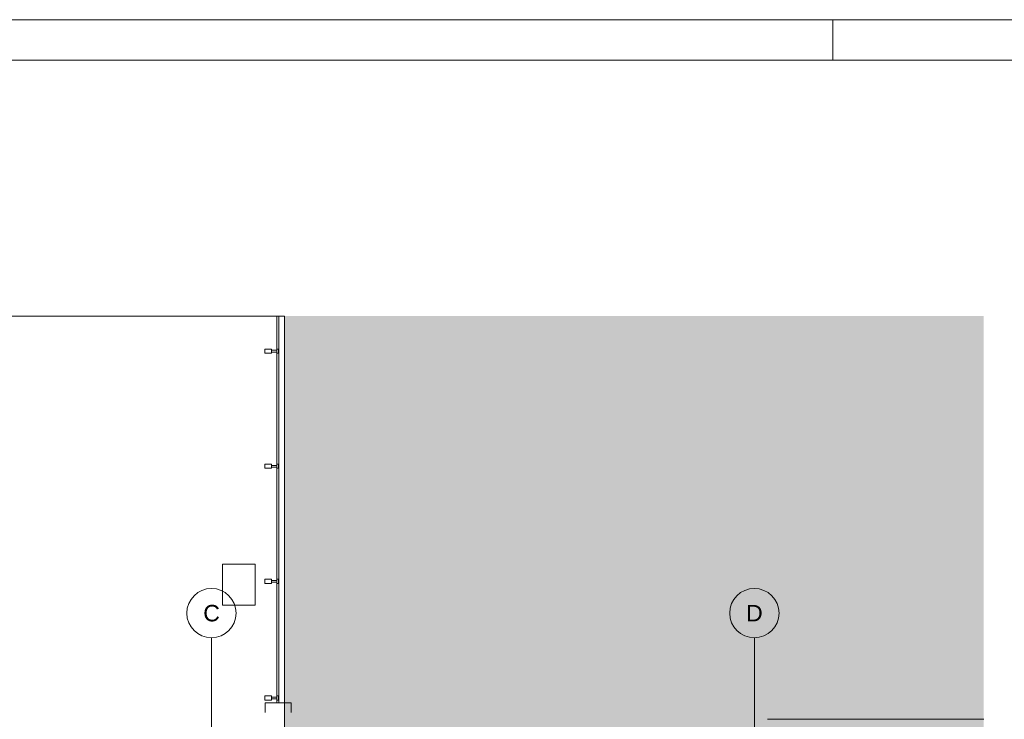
# Paper-space layout 'A-48 WYKOŃCZENIA ŚCIAN - PIĘTRO 3' of a CAD drawing. Header units: millimetres. Extents: x 0 to 500, y 0 to 350.
# Tile 12 of 17: x 221 to 341, y 265 to 350. Entities that reach past the tile are written whole.
import ezdxf
from ezdxf.xclip import XClip

# ---------------------------------------------------------------- set-up
doc = ezdxf.new("R2010")
doc.units = ezdxf.units.MM
doc.header["$MEASUREMENT"] = 0
doc.header["$XCLIPFRAME"] = 0
doc.linetypes.add('DASHDOTX2', pattern=[1000, 500, -250, 0, -250])
doc.linetypes.add('PRZERYWANA_DU_A', pattern=[550, 350, -200])
doc.layers.add('0_Nr_pióra__2', color=8, linetype='Continuous', lineweight=13)
doc.layers.add('A_podkład_Nr_pióra__2', color=8, linetype='Continuous', lineweight=13)
for name, color, linetype, lineweight, true_color in [('A_Arkusz_Nr_pióra__255', 7, 'Continuous', 15, 0x242424), ('A_osie_Nr_pióra__16', 7, 'Continuous', 5, 0x0f0f0f), ('A_osie_Nr_pióra__76', 7, 'Continuous', 5, 0x2d2d2d), ('A_ściany_Nr_pióra__19', 7, 'Continuous', 5, 0x191919)]:
    doc.layers.add(name, color=color, linetype=linetype, lineweight=lineweight, true_color=true_color)
doc.layers.add('A_podrys', color=7, linetype='Continuous')
doc.styles.add('STYL_AUTOMATYCZNY_1', font='arial.ttf')

# ---------------------------------------------------------------- blocks, each defined once
blk = doc.blocks.new('Rysunek_2_2', base_point=(-1530.84, -273.89))
at = {"linetype": 'Continuous', "lineweight": 0, "true_color": 0x484848}
blk.add_hatch(color=251, dxfattribs=at).paths.add_polyline_path([(338.35, 313.99), (253.35, 313.99), (253.35, 200.18), (338.35, 200.18)])
at = {"layer": '0_Nr_pióra__2', "color": 8, "linetype": 'PRZERYWANA_DU_A', "lineweight": 13, "flags": 128}
for points in [[(253.35, 313.99), (96.28, 313.99)], [(338.35, 200.18), (253.35, 200.18), (253.35, 313.99)]]:
    blk.add_lwpolyline(points, dxfattribs=at)
at = {"layer": 'A_osie_Nr_pióra__16', "color": 250, "linetype": 'DASHDOTX2', "lineweight": 5, "true_color": 0x0f0f0f}
for p, q in [((244.46, 254.64), (244.46, 274.89)), ((310.46, 254.64), (310.46, 274.89))]:
    blk.add_line(p, q, dxfattribs=at)
at = {"layer": 'A_osie_Nr_pióra__76', "color": 250, "linetype": 'Continuous', "lineweight": 5, "true_color": 0x2d2d2d}
for centre in [(244.46, 277.89), (310.46, 277.89)]:
    blk.add_circle(centre, 3, dxfattribs=at)
at = {"layer": 'A_podkład_Nr_pióra__2', "color": 8, "linetype": 'Continuous', "lineweight": 13}
for p, q in [((252.39, 313.99), (252.39, 267.01)), ((252.64, 267.01), (252.64, 313.99)), ((250.95, 309.47), (250.95, 309.98)), ((250.95, 309.98), (251.77, 309.98)), ((251.77, 309.47), (250.95, 309.47)), ((251.77, 309.98), (251.77, 309.47)), ((251.77, 309.83), (252.39, 309.83)), ((252.39, 309.62), (251.77, 309.62)), ((252.6, 309.98), (252.39, 309.98)), ((252.39, 309.47), (252.6, 309.47)), ((252.6, 309.47), (252.6, 309.98)), ((250.95, 295.49), (250.95, 296)), ((250.95, 296), (251.77, 296)), ((251.77, 296), (251.77, 295.49)), ((251.77, 295.85), (252.39, 295.85)), ((252.6, 296), (252.39, 296)), ((252.6, 295.49), (252.6, 296)), ((251.77, 295.49), (250.95, 295.49)), ((252.39, 295.64), (251.77, 295.64)), ((252.39, 295.49), (252.6, 295.49)), ((249.79, 283.86), (245.79, 283.86)), ((245.79, 283.86), (245.79, 278.86)), ((249.79, 278.86), (249.79, 283.86)), ((250.95, 281.51), (250.95, 282.02)), ((250.95, 282.02), (251.77, 282.02)), ((251.77, 281.51), (250.95, 281.51)), ((251.77, 282.02), (251.77, 281.51)), ((251.77, 281.87), (252.39, 281.87)), ((252.39, 281.66), (251.77, 281.66)), ((252.6, 282.02), (252.39, 282.02)), ((252.39, 281.51), (252.6, 281.51)), ((252.6, 281.51), (252.6, 282.02)), ((245.79, 278.86), (249.79, 278.86)), ((250.95, 267.32), (250.95, 267.83)), ((250.95, 267.83), (251.77, 267.83)), ((251.77, 267.32), (250.95, 267.32)), ((250.99, 265.81), (250.99, 267.01)), ((254.14, 267.01), (250.99, 267.01)), ((251.77, 267.83), (251.77, 267.32)), ((251.77, 267.68), (252.39, 267.68)), ((252.39, 267.47), (251.77, 267.47)), ((252.6, 267.83), (252.39, 267.83)), ((252.39, 267.32), (252.6, 267.32)), ((252.6, 267.32), (252.6, 267.83)), ((254.14, 267.01), (254.14, 265.81))]:
    blk.add_line(p, q, dxfattribs=at)
at = {"layer": 'A_ściany_Nr_pióra__19', "color": 250, "linetype": 'Continuous', "lineweight": 5, "true_color": 0x191919}
blk.add_line((338.35, 264.99), (312.06, 264.99), dxfattribs=at)
at = {"layer": 'A_osie_Nr_pióra__76', "color": 250, "linetype": 'Continuous', "lineweight": 5, "true_color": 0x2d2d2d, "char_height": 2, "attachment_point": 1, "style": 'STYL_AUTOMATYCZNY_1'}
for s, insert in [('\\A1;{\\pql;\\pt0;\\fArial|b0|i0|c238|p0;\\W1.000000;C}', (243.46, 278.89)), ('\\A1;{\\pql;\\pt0;\\fArial|b0|i0|c238|p0;\\W1.000000;D}', (309.46, 278.89))]:
    blk.add_mtext(s, dxfattribs=dict(at, insert=insert))

psp = doc.layouts.new('A-48 WYKOŃCZENIA ŚCIAN - PIĘTRO 3')

# ---------------------------------------------------------------- linework, layer by layer
at = {"layer": 'A_Arkusz_Nr_pióra__255', "color": 250, "linetype": 'Continuous', "lineweight": 15, "true_color": 0x242424}
for p, q in [((320, 345.1), (320, 350)), ((495.1, 345.1), (29.9, 345.1))]:
    psp.add_line(p, q, dxfattribs=at)
at = {"layer": 'A_Arkusz_Nr_pióra__255', "color": 250, "linetype": 'Continuous', "lineweight": 15, "true_color": 0x242424, "flags": 128}
psp.add_lwpolyline([(0, 350), (500, 350), (500, 0), (0, 0)], close=True, dxfattribs=at)

# ---------------------------------------------------------------- block references
at = {"layer": 'A_podrys', "color": 37, "linetype": 'Continuous', "lineweight": 5, "true_color": 0x656532}
ref = psp.add_blockref('Rysunek_2_2', (-1530.84, -273.89), dxfattribs=at)
XClip(ref).set_block_clipping_path([(87.8993602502, 105.180192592), (338.3493315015, 313.990192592)])

doc.saveas('drawing.dxf')
